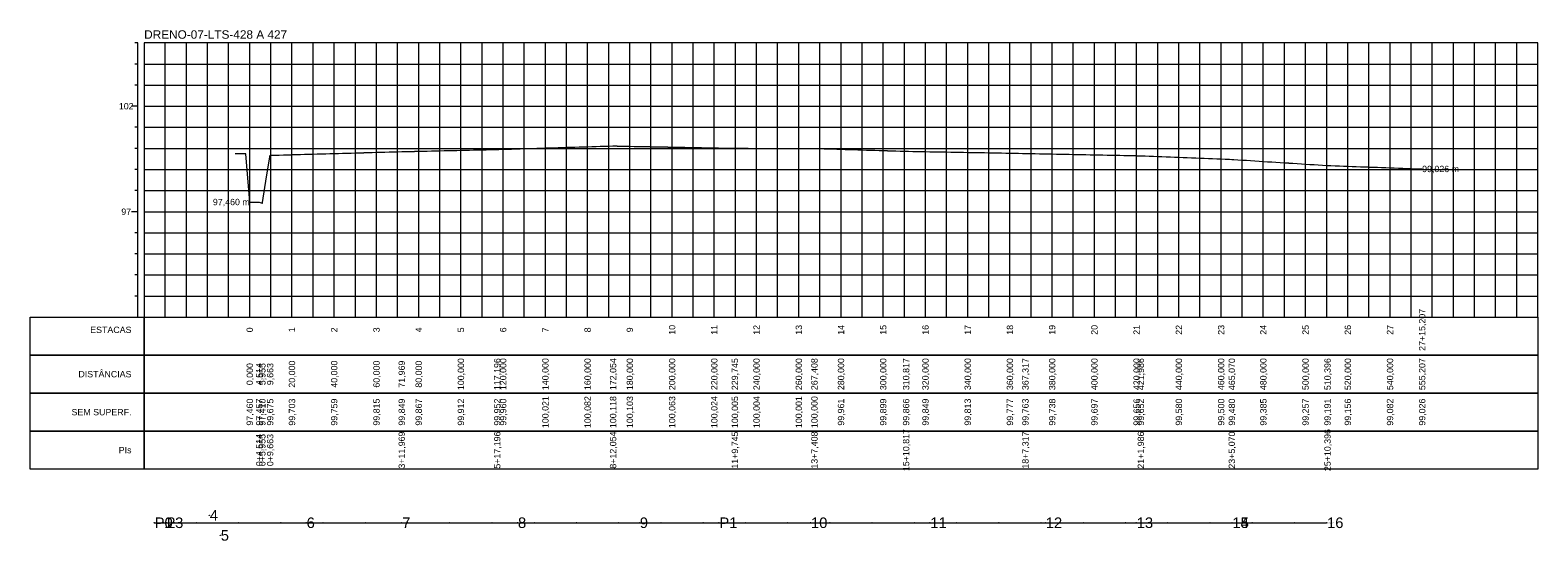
# Model space of a CAD drawing. Header units: inches. Extents: x 4674 to 5388, y 9991 to 10234.
import ezdxf
from ezdxf.enums import TextEntityAlignment as Align

# ---------------------------------------------------------------- set-up
doc = ezdxf.new("R2010")
doc.units = ezdxf.units.IN
doc.header["$MEASUREMENT"] = 0
doc.header["$PDMODE"] = 33
doc.header["$PDSIZE"] = 0.2
doc.layers.get('0').update_dxf_attribs({"lineweight": 0})
doc.layers.add('EIXO', color=3, linetype='Continuous', lineweight=0)
doc.styles.add('$PF_GREIDE', font='arial.ttf')
doc.styles.add('$VIAS_TEXTOS_PERFIL0', font='arial.ttf')
doc.styles.get("Standard").update_dxf_attribs({"font": 'arial.ttf'})

# ---------------------------------------------------------------- blocks, each defined once
blk = doc.blocks.new('$VIAS_PERFLONG_PERFIL0')
at = {"color": 30}
for p, q in [((-3, 130), (-4.5, 130)), ((10, 0), (10, 130)), ((20, 0), (20, 130)), ((30, 0), (30, 130)), ((40, 0), (40, 130)), ((60, 0), (60, 130)), ((70, 0), (70, 130)), ((80, 0), (80, 130)), ((90, 0), (90, 130)), ((110, 0), (110, 130)), ((120, 0), (120, 130)), ((130, 0), (130, 130)), ((140, 0), (140, 130)), ((160, 0), (160, 130)), ((170, 0), (170, 130)), ((180, 0), (180, 130)), ((190, 0), (190, 130)), ((210, 0), (210, 130)), ((220, 0), (220, 130)), ((230, 0), (230, 130)), ((240, 0), (240, 130)), ((260, 0), (260, 130)), ((270, 0), (270, 130)), ((280, 0), (280, 130)), ((290, 0), (290, 130)), ((310, 0), (310, 130)), ((320, 0), (320, 130)), ((330, 0), (330, 130)), ((340, 0), (340, 130)), ((360, 0), (360, 130)), ((370, 0), (370, 130)), ((380, 0), (380, 130)), ((390, 0), (390, 130)), ((410, 0), (410, 130)), ((420, 0), (420, 130)), ((430, 0), (430, 130)), ((440, 0), (440, 130)), ((460, 0), (460, 130)), ((470, 0), (470, 130)), ((480, 0), (480, 130)), ((490, 0), (490, 130)), ((510, 0), (510, 130)), ((520, 0), (520, 130)), ((530, 0), (530, 130)), ((540, 0), (540, 130)), ((560, 0), (560, 130)), ((570, 0), (570, 130)), ((580, 0), (580, 130)), ((590, 0), (590, 130)), ((610, 0), (610, 130)), ((620, 0), (620, 130)), ((630, 0), (630, 130)), ((640, 0), (640, 130)), ((-3, 120), (-4.5, 120)), ((0, 120), (660, 120)), ((-3, 110), (-4.5, 110)), ((0, 110), (660, 110)), ((-3, 90), (-4.5, 90)), ((0, 90), (660, 90)), ((-3, 80), (-4.5, 80)), ((0, 80), (660, 80)), ((-3, 70), (-4.5, 70)), ((0, 70), (660, 70)), ((-3, 60), (-4.5, 60)), ((0, 60), (660, 60)), ((-3, 40), (-4.5, 40)), ((0, 40), (660, 40)), ((-3, 30), (-4.5, 30)), ((0, 30), (660, 30)), ((-3, 20), (-4.5, 20)), ((0, 20), (660, 20)), ((-3, 10), (-4.5, 10)), ((0, 10), (660, 10))]:
    blk.add_line(p, q, dxfattribs=at)
at = {"color": 36}
for p, q in [((-3, 0), (-3, 130)), ((50, 0), (50, 130)), ((100, 0), (100, 130)), ((150, 0), (150, 130)), ((200, 0), (200, 130)), ((250, 0), (250, 130)), ((300, 0), (300, 130)), ((350, 0), (350, 130)), ((400, 0), (400, 130)), ((450, 0), (450, 130)), ((500, 0), (500, 130)), ((550, 0), (550, 130)), ((600, 0), (600, 130)), ((650, 0), (650, 130)), ((-3, 100), (-6, 100)), ((0, 100), (660, 100)), ((-3, 50), (-6, 50)), ((0, 50), (660, 50))]:
    blk.add_line(p, q, dxfattribs=at)
at = {"color": 36, "linetype": 'Continuous'}
for points in [[(0, 0), (660, 0), (660, 130), (0, 130)], [(-54, 0), (0, 0), (0, -18), (-54, -18)], [(0, 0), (660, 0), (660, -18), (0, -18)], [(-54, -18), (0, -18), (0, -36), (-54, -36)], [(0, -18), (660, -18), (660, -36), (0, -36)], [(-54, -36), (0, -36), (0, -54), (-54, -54)], [(0, -36), (660, -36), (660, -54), (0, -54)], [(-54, -54), (0, -54), (0, -72), (-54, -72)], [(0, -54), (660, -54), (660, -72), (0, -72)]]:
    blk.add_lwpolyline(points, close=True, dxfattribs=at)
at = {"color": 5, "linetype": 'Continuous'}
blk.add_lwpolyline([(50, 54.6), (52, 54.58), (54, 54.57), (54.51, 54.57), (55.95, 54.1), (56, 54.38), (58, 66.59), (59.66, 76.75), (60, 76.76), (62, 76.81), (64, 76.87), (66, 76.92), (68, 76.98), (70, 77.03), (72, 77.09), (74, 77.15), (76, 77.2), (78, 77.26), (80, 77.31), (82, 77.37), (84, 77.43), (86, 77.48), (88, 77.54), (90, 77.59), (92, 77.65), (94, 77.7), (96, 77.76), (98, 77.82), (100, 77.87), (102, 77.93), (104, 77.98), (106, 78.04), (108, 78.1), (110, 78.15), (112, 78.21), (114, 78.26), (116, 78.32), (118, 78.38), (120, 78.43), (121.97, 78.49), (122, 78.49), (124, 78.53), (126, 78.58), (128, 78.62), (130, 78.67), (132, 78.71), (134, 78.76), (136, 78.81), (138, 78.85), (140, 78.9), (142, 78.94), (144, 78.99), (146, 79.03), (148, 79.08), (150, 79.12), (152, 79.17), (154, 79.22), (156, 79.26), (158, 79.31), (160, 79.35), (162, 79.4), (164, 79.44), (166, 79.49), (167.2, 79.52), (168, 79.54), (170, 79.6), (172, 79.66), (174, 79.72), (176, 79.78), (178, 79.84), (180, 79.91), (182, 79.97), (184, 80.03), (186, 80.09), (188, 80.15), (190, 80.21), (192, 80.27), (194, 80.33), (196, 80.39), (198, 80.45), (200, 80.51), (202, 80.57), (204, 80.63), (206, 80.7), (208, 80.76), (210, 80.82), (212, 80.88), (214, 80.94), (216, 81), (218, 81.06), (220, 81.12), (222, 81.18), (222.05, 81.18), (224, 81.14), (226, 81.11), (228, 81.07), (230, 81.03), (232, 80.99), (234, 80.95), (236, 80.91), (238, 80.87), (240, 80.83), (242, 80.79), (244, 80.75), (246, 80.71), (248, 80.67), (250, 80.63), (252, 80.6), (254, 80.56), (256, 80.52), (258, 80.48), (260, 80.44), (262, 80.4), (264, 80.36), (266, 80.32), (268, 80.28), (270, 80.24), (272, 80.2), (274, 80.16), (276, 80.12), (278, 80.08), (279.75, 80.05), (280, 80.05), (282, 80.05), (284, 80.04), (286, 80.04), (288, 80.04), (290, 80.04), (292, 80.03), (294, 80.03), (296, 80.03), (298, 80.03), (300, 80.02), (302, 80.02), (304, 80.02), (306, 80.02), (308, 80.01), (310, 80.01), (312, 80.01), (314, 80), (316, 80), (317.41, 80), (318, 79.98), (320, 79.92), (322, 79.86), (324, 79.8), (326, 79.74), (328, 79.67), (330, 79.61), (332, 79.55), (334, 79.49), (336, 79.43), (338, 79.36), (340, 79.3), (342, 79.24), (344, 79.18), (346, 79.12), (348, 79.06), (350, 78.99), (352, 78.93), (354, 78.87), (356, 78.81), (358, 78.75), (360, 78.69), (360.82, 78.66), (362, 78.64), (364, 78.6), (366, 78.57), (368, 78.53), (370, 78.49), (372, 78.46), (374, 78.42), (376, 78.39), (378, 78.35), (380, 78.31), (382, 78.28), (384, 78.24), (386, 78.2), (388, 78.17), (390, 78.13), (392, 78.09), (394, 78.06), (396, 78.02), (398, 77.99), (400, 77.95), (402, 77.91), (404, 77.88), (406, 77.84), (408, 77.8), (410, 77.77), (412, 77.73), (414, 77.69), (416, 77.66), (417.32, 77.63), (418, 77.62), (420, 77.58), (422, 77.54), (424, 77.5), (426, 77.46), (428, 77.42), (430, 77.38), (432, 77.34), (434, 77.3), (436, 77.26), (438, 77.21), (440, 77.17), (442, 77.13), (444, 77.09), (446, 77.05), (448, 77.01), (450, 76.97), (452, 76.93), (454, 76.89), (456, 76.85), (458, 76.81), (460, 76.77), (462, 76.73), (464, 76.69), (466, 76.65), (468, 76.61), (470, 76.56), (471.99, 76.52), (472, 76.52), (474, 76.44), (476, 76.36), (478, 76.28), (480, 76.2), (482, 76.12), (484, 76.04), (486, 75.96), (488, 75.88), (490, 75.8), (492, 75.72), (494, 75.64), (496, 75.56), (498, 75.48), (500, 75.4), (502, 75.32), (504, 75.24), (506, 75.16), (508, 75.08), (510, 75), (512, 74.92), (514, 74.84), (515.07, 74.8), (516, 74.74), (518, 74.61), (520, 74.48), (522, 74.36), (524, 74.23), (526, 74.1), (528, 73.97), (530, 73.85), (532, 73.72), (534, 73.59), (536, 73.46), (538, 73.34), (540, 73.21), (542, 73.08), (544, 72.95), (546, 72.83), (548, 72.7), (550, 72.57), (552, 72.44), (554, 72.32), (556, 72.19), (558, 72.06), (560, 71.94), (560.4, 71.91), (562, 71.85), (564, 71.78), (566, 71.7), (568, 71.63), (570, 71.56), (572, 71.48), (574, 71.41), (576, 71.34), (578, 71.26), (580, 71.19), (582, 71.12), (584, 71.04), (586, 70.97), (588, 70.9), (590, 70.82), (592, 70.75), (594, 70.68), (596, 70.6), (598, 70.53), (600, 70.46), (602, 70.38), (604, 70.31), (605.21, 70.26)], dxfattribs=at)
at = {"color": 7, "linetype": 'Continuous', "style": '$VIAS_TEXTOS_PERFIL0'}
blk.add_text('DRENO-07-LTS-428 A 427', height=4, dxfattribs=at).set_placement((0, 132))
at = {"color": 36, "linetype": 'Continuous', "style": '$PF_GREIDE'}
for s, p in [('102', (-8.5, 100)), ('97', (-8.5, 50))]:
    blk.add_text(s, height=3, dxfattribs=at).set_placement(p, align=Align.MIDDLE_CENTER)
at = {"color": 7, "linetype": 'Continuous', "style": '$PF_GREIDE'}
blk.add_text('99,026 m', height=3, dxfattribs=at).set_placement((605.21, 70.26), align=Align.MIDDLE_LEFT)
for s, p in [('97,460 m', (50, 54.6)), ('ESTACAS', (-6, -6)), ('DISTÂNCIAS', (-6, -27)), ('SEM SUPERF.', (-6, -45)), ('PIs', (-6, -63))]:
    blk.add_text(s, height=3, dxfattribs=at).set_placement(p, align=Align.MIDDLE_RIGHT)
for s, p in [('27+15,207', (605.21, -6)), ('0', (50, -6)), ('1', (70, -6)), ('2', (90, -6)), ('3', (110, -6)), ('4', (130, -6)), ('5', (150, -6)), ('6', (170, -6)), ('7', (190, -6)), ('8', (210, -6)), ('9', (230, -6)), ('10', (250, -6)), ('11', (270, -6)), ('12', (290, -6)), ('13', (310, -6)), ('14', (330, -6)), ('15', (350, -6)), ('16', (370, -6)), ('17', (390, -6)), ('18', (410, -6)), ('19', (430, -6)), ('20', (450, -6)), ('21', (470, -6)), ('22', (490, -6)), ('23', (510, -6)), ('24', (530, -6)), ('25', (550, -6)), ('26', (570, -6)), ('27', (590, -6)), ('20,000', (70, -27)), ('40,000', (90, -27)), ('60,000', (110, -27)), ('71,969', (121.97, -27)), ('80,000', (130, -27)), ('100,000', (150, -27)), ('117,196', (167.2, -27)), ('120,000', (170, -27)), ('140,000', (190, -27)), ('160,000', (210, -27)), ('172,054', (222.05, -27)), ('180,000', (230, -27)), ('200,000', (250, -27)), ('220,000', (270, -27)), ('229,745', (279.75, -27)), ('240,000', (290, -27)), ('260,000', (310, -27)), ('267,408', (317.41, -27)), ('280,000', (330, -27)), ('300,000', (350, -27)), ('310,817', (360.82, -27)), ('320,000', (370, -27)), ('340,000', (390, -27)), ('360,000', (410, -27)), ('367,317', (417.32, -27)), ('380,000', (430, -27)), ('400,000', (450, -27)), ('420,000', (470, -27)), ('421,986', (471.99, -27)), ('440,000', (490, -27)), ('460,000', (510, -27)), ('465,070', (515.07, -27)), ('480,000', (530, -27)), ('500,000', (550, -27)), ('510,396', (560.4, -27)), ('520,000', (570, -27)), ('540,000', (590, -27)), ('555,207', (605.21, -27)), ('0,000', (50, -27)), ('4,514', (54.51, -27)), ('5,955', (55.95, -27)), ('9,663', (59.66, -27)), ('97,460', (50, -45)), ('97,457', (54.51, -45)), ('97,410', (55.95, -45)), ('99,675', (59.66, -45)), ('99,703', (70, -45)), ('99,759', (90, -45)), ('99,815', (110, -45)), ('99,849', (121.97, -45)), ('99,867', (130, -45)), ('99,912', (150, -45)), ('99,952', (167.2, -45)), ('99,960', (170, -45)), ('100,021', (190, -45)), ('100,082', (210, -45)), ('100,118', (222.05, -45)), ('100,103', (230, -45)), ('100,063', (250, -45)), ('100,024', (270, -45)), ('100,005', (279.75, -45)), ('100,004', (290, -45)), ('100,001', (310, -45)), ('100,000', (317.41, -45)), ('99,961', (330, -45)), ('99,899', (350, -45)), ('99,866', (360.82, -45)), ('99,849', (370, -45)), ('99,813', (390, -45)), ('99,777', (410, -45)), ('99,763', (417.32, -45)), ('99,738', (430, -45)), ('99,697', (450, -45)), ('99,656', (470, -45)), ('99,652', (471.99, -45)), ('99,580', (490, -45)), ('99,500', (510, -45)), ('99,480', (515.07, -45)), ('99,385', (530, -45)), ('99,257', (550, -45)), ('99,191', (560.4, -45)), ('99,156', (570, -45)), ('99,082', (590, -45)), ('99,026', (605.21, -45)), ('0+4,514', (54.51, -63)), ('0+5,955', (55.95, -63)), ('0+9,663', (59.66, -63)), ('3+11,969', (121.97, -63)), ('5+17,196', (167.2, -63)), ('8+12,054', (222.05, -63)), ('11+9,745', (279.75, -63)), ('13+7,408', (317.41, -63)), ('15+10,817', (360.82, -63)), ('18+7,317', (417.32, -63)), ('21+1,986', (471.99, -63)), ('23+5,070', (515.07, -63)), ('25+10,396', (560.4, -63))]:
    blk.add_text(s, height=3, rotation=90, dxfattribs=at).set_placement(p, align=Align.MIDDLE_CENTER)

msp = doc.modelspace()

# ---------------------------------------------------------------- linework, layer by layer
at = {"color": 30}
for p, q in [((4724.86, 10227.44), (4723.36, 10227.44)), ((4724.86, 10227.44), (4723.36, 10227.44)), ((4737.86, 10097.44), (4737.86, 10227.44)), ((4737.86, 10097.44), (4737.86, 10227.44)), ((4747.86, 10097.44), (4747.86, 10227.44)), ((4747.86, 10097.44), (4747.86, 10227.44)), ((4757.86, 10097.44), (4757.86, 10227.44)), ((4757.86, 10097.44), (4757.86, 10227.44)), ((4767.86, 10097.44), (4767.86, 10227.44)), ((4767.86, 10097.44), (4767.86, 10227.44)), ((4787.86, 10097.44), (4787.86, 10227.44)), ((4787.86, 10097.44), (4787.86, 10227.44)), ((4797.86, 10097.44), (4797.86, 10227.44)), ((4797.86, 10097.44), (4797.86, 10227.44)), ((4807.86, 10097.44), (4807.86, 10227.44)), ((4807.86, 10097.44), (4807.86, 10227.44)), ((4817.86, 10097.44), (4817.86, 10227.44)), ((4817.86, 10097.44), (4817.86, 10227.44)), ((4837.86, 10097.44), (4837.86, 10227.44)), ((4837.86, 10097.44), (4837.86, 10227.44)), ((4847.86, 10097.44), (4847.86, 10227.44)), ((4847.86, 10097.44), (4847.86, 10227.44)), ((4857.86, 10097.44), (4857.86, 10227.44)), ((4857.86, 10097.44), (4857.86, 10227.44)), ((4867.86, 10097.44), (4867.86, 10227.44)), ((4867.86, 10097.44), (4867.86, 10227.44)), ((4887.86, 10097.44), (4887.86, 10227.44)), ((4887.86, 10097.44), (4887.86, 10227.44)), ((4897.86, 10097.44), (4897.86, 10227.44)), ((4897.86, 10097.44), (4897.86, 10227.44)), ((4907.86, 10097.44), (4907.86, 10227.44)), ((4907.86, 10097.44), (4907.86, 10227.44)), ((4917.86, 10097.44), (4917.86, 10227.44)), ((4917.86, 10097.44), (4917.86, 10227.44)), ((4937.86, 10097.44), (4937.86, 10227.44)), ((4937.86, 10097.44), (4937.86, 10227.44)), ((4947.86, 10097.44), (4947.86, 10227.44)), ((4947.86, 10097.44), (4947.86, 10227.44)), ((4957.86, 10097.44), (4957.86, 10227.44)), ((4957.86, 10097.44), (4957.86, 10227.44)), ((4967.86, 10097.44), (4967.86, 10227.44)), ((4967.86, 10097.44), (4967.86, 10227.44)), ((4987.86, 10097.44), (4987.86, 10227.44)), ((4987.86, 10097.44), (4987.86, 10227.44)), ((4997.86, 10097.44), (4997.86, 10227.44)), ((4997.86, 10097.44), (4997.86, 10227.44)), ((5007.86, 10097.44), (5007.86, 10227.44)), ((5007.86, 10097.44), (5007.86, 10227.44)), ((5017.86, 10097.44), (5017.86, 10227.44)), ((5017.86, 10097.44), (5017.86, 10227.44)), ((5037.86, 10097.44), (5037.86, 10227.44)), ((5037.86, 10097.44), (5037.86, 10227.44)), ((5047.86, 10097.44), (5047.86, 10227.44)), ((5047.86, 10097.44), (5047.86, 10227.44)), ((5057.86, 10097.44), (5057.86, 10227.44)), ((5057.86, 10097.44), (5057.86, 10227.44)), ((5067.86, 10097.44), (5067.86, 10227.44)), ((5067.86, 10097.44), (5067.86, 10227.44)), ((5087.86, 10097.44), (5087.86, 10227.44)), ((5087.86, 10097.44), (5087.86, 10227.44)), ((5097.86, 10097.44), (5097.86, 10227.44)), ((5097.86, 10097.44), (5097.86, 10227.44)), ((5107.86, 10097.44), (5107.86, 10227.44)), ((5107.86, 10097.44), (5107.86, 10227.44)), ((5117.86, 10097.44), (5117.86, 10227.44)), ((5117.86, 10097.44), (5117.86, 10227.44)), ((5137.86, 10097.44), (5137.86, 10227.44)), ((5137.86, 10097.44), (5137.86, 10227.44)), ((5147.86, 10097.44), (5147.86, 10227.44)), ((5147.86, 10097.44), (5147.86, 10227.44)), ((5157.86, 10097.44), (5157.86, 10227.44)), ((5157.86, 10097.44), (5157.86, 10227.44)), ((5167.86, 10097.44), (5167.86, 10227.44)), ((5167.86, 10097.44), (5167.86, 10227.44)), ((5187.86, 10097.44), (5187.86, 10227.44)), ((5187.86, 10097.44), (5187.86, 10227.44)), ((5197.86, 10097.44), (5197.86, 10227.44)), ((5197.86, 10097.44), (5197.86, 10227.44)), ((5207.86, 10097.44), (5207.86, 10227.44)), ((5207.86, 10097.44), (5207.86, 10227.44)), ((5217.86, 10097.44), (5217.86, 10227.44)), ((5217.86, 10097.44), (5217.86, 10227.44)), ((5237.86, 10097.44), (5237.86, 10227.44)), ((5237.86, 10097.44), (5237.86, 10227.44)), ((5247.86, 10097.44), (5247.86, 10227.44)), ((5247.86, 10097.44), (5247.86, 10227.44)), ((5257.86, 10097.44), (5257.86, 10227.44)), ((5257.86, 10097.44), (5257.86, 10227.44)), ((5267.86, 10097.44), (5267.86, 10227.44)), ((5267.86, 10097.44), (5267.86, 10227.44)), ((5287.86, 10097.44), (5287.86, 10227.44)), ((5287.86, 10097.44), (5287.86, 10227.44)), ((5297.86, 10097.44), (5297.86, 10227.44)), ((5297.86, 10097.44), (5297.86, 10227.44)), ((5307.86, 10097.44), (5307.86, 10227.44)), ((5307.86, 10097.44), (5307.86, 10227.44)), ((5317.86, 10097.44), (5317.86, 10227.44)), ((5317.86, 10097.44), (5317.86, 10227.44)), ((5337.86, 10097.44), (5337.86, 10227.44)), ((5337.86, 10097.44), (5337.86, 10227.44)), ((5347.86, 10097.44), (5347.86, 10227.44)), ((5347.86, 10097.44), (5347.86, 10227.44)), ((5357.86, 10097.44), (5357.86, 10227.44)), ((5357.86, 10097.44), (5357.86, 10227.44)), ((5367.86, 10097.44), (5367.86, 10227.44)), ((5367.86, 10097.44), (5367.86, 10227.44)), ((4724.86, 10217.44), (4723.36, 10217.44)), ((4724.86, 10217.44), (4723.36, 10217.44)), ((4727.86, 10217.44), (5387.86, 10217.44)), ((4727.86, 10217.44), (5387.86, 10217.44)), ((4724.86, 10207.44), (4723.36, 10207.44)), ((4724.86, 10207.44), (4723.36, 10207.44)), ((4727.86, 10207.44), (5387.86, 10207.44)), ((4727.86, 10207.44), (5387.86, 10207.44)), ((4724.86, 10187.44), (4723.36, 10187.44)), ((4724.86, 10187.44), (4723.36, 10187.44)), ((4727.86, 10187.44), (5387.86, 10187.44)), ((4727.86, 10187.44), (5387.86, 10187.44)), ((4724.86, 10177.44), (4723.36, 10177.44)), ((4724.86, 10177.44), (4723.36, 10177.44)), ((4727.86, 10177.44), (5387.86, 10177.44)), ((4727.86, 10177.44), (5387.86, 10177.44)), ((4724.86, 10167.44), (4723.36, 10167.44)), ((4724.86, 10167.44), (4723.36, 10167.44)), ((4727.86, 10167.44), (5387.86, 10167.44)), ((4727.86, 10167.44), (5387.86, 10167.44)), ((4724.86, 10157.44), (4723.36, 10157.44)), ((4724.86, 10157.44), (4723.36, 10157.44)), ((4727.86, 10157.44), (5387.86, 10157.44)), ((4727.86, 10157.44), (5387.86, 10157.44)), ((4724.86, 10137.44), (4723.36, 10137.44)), ((4724.86, 10137.44), (4723.36, 10137.44)), ((4727.86, 10137.44), (5387.86, 10137.44)), ((4727.86, 10137.44), (5387.86, 10137.44)), ((4724.86, 10127.44), (4723.36, 10127.44)), ((4724.86, 10127.44), (4723.36, 10127.44)), ((4727.86, 10127.44), (5387.86, 10127.44)), ((4727.86, 10127.44), (5387.86, 10127.44)), ((4724.86, 10117.44), (4723.36, 10117.44)), ((4724.86, 10117.44), (4723.36, 10117.44)), ((4727.86, 10117.44), (5387.86, 10117.44)), ((4727.86, 10117.44), (5387.86, 10117.44)), ((4724.86, 10107.44), (4723.36, 10107.44)), ((4724.86, 10107.44), (4723.36, 10107.44)), ((4727.86, 10107.44), (5387.86, 10107.44)), ((4727.86, 10107.44), (5387.86, 10107.44))]:
    msp.add_line(p, q, dxfattribs=at)
at = {"color": 36}
for p, q in [((4724.86, 10097.44), (4724.86, 10227.44)), ((4724.86, 10097.44), (4724.86, 10227.44)), ((4777.86, 10097.44), (4777.86, 10227.44)), ((4777.86, 10097.44), (4777.86, 10227.44)), ((4827.86, 10097.44), (4827.86, 10227.44)), ((4827.86, 10097.44), (4827.86, 10227.44)), ((4877.86, 10097.44), (4877.86, 10227.44)), ((4877.86, 10097.44), (4877.86, 10227.44)), ((4927.86, 10097.44), (4927.86, 10227.44)), ((4927.86, 10097.44), (4927.86, 10227.44)), ((4977.86, 10097.44), (4977.86, 10227.44)), ((4977.86, 10097.44), (4977.86, 10227.44)), ((5027.86, 10097.44), (5027.86, 10227.44)), ((5027.86, 10097.44), (5027.86, 10227.44)), ((5077.86, 10097.44), (5077.86, 10227.44)), ((5077.86, 10097.44), (5077.86, 10227.44)), ((5127.86, 10097.44), (5127.86, 10227.44)), ((5127.86, 10097.44), (5127.86, 10227.44)), ((5177.86, 10097.44), (5177.86, 10227.44)), ((5177.86, 10097.44), (5177.86, 10227.44)), ((5227.86, 10097.44), (5227.86, 10227.44)), ((5227.86, 10097.44), (5227.86, 10227.44)), ((5277.86, 10097.44), (5277.86, 10227.44)), ((5277.86, 10097.44), (5277.86, 10227.44)), ((5327.86, 10097.44), (5327.86, 10227.44)), ((5327.86, 10097.44), (5327.86, 10227.44)), ((5377.86, 10097.44), (5377.86, 10227.44)), ((5377.86, 10097.44), (5377.86, 10227.44)), ((4724.86, 10197.44), (4721.86, 10197.44)), ((4724.86, 10197.44), (4721.86, 10197.44)), ((4727.86, 10197.44), (5387.86, 10197.44)), ((4727.86, 10197.44), (5387.86, 10197.44)), ((4724.86, 10147.44), (4721.86, 10147.44)), ((4724.86, 10147.44), (4721.86, 10147.44)), ((4727.86, 10147.44), (5387.86, 10147.44)), ((4727.86, 10147.44), (5387.86, 10147.44))]:
    msp.add_line(p, q, dxfattribs=at)
at = {"color": 36, "linetype": 'Continuous'}
for points in [[(4727.86, 10097.44), (5387.86, 10097.44), (5387.86, 10227.44), (4727.86, 10227.44)], [(4727.86, 10097.44), (5387.86, 10097.44), (5387.86, 10227.44), (4727.86, 10227.44)], [(4673.86, 10097.44), (4727.86, 10097.44), (4727.86, 10079.44), (4673.86, 10079.44)], [(4673.86, 10097.44), (4727.86, 10097.44), (4727.86, 10079.44), (4673.86, 10079.44)], [(4727.86, 10097.44), (5387.86, 10097.44), (5387.86, 10079.44), (4727.86, 10079.44)], [(4727.86, 10097.44), (5387.86, 10097.44), (5387.86, 10079.44), (4727.86, 10079.44)], [(4673.86, 10079.44), (4727.86, 10079.44), (4727.86, 10061.44), (4673.86, 10061.44)], [(4673.86, 10079.44), (4727.86, 10079.44), (4727.86, 10061.44), (4673.86, 10061.44)], [(4727.86, 10079.44), (5387.86, 10079.44), (5387.86, 10061.44), (4727.86, 10061.44)], [(4727.86, 10079.44), (5387.86, 10079.44), (5387.86, 10061.44), (4727.86, 10061.44)], [(4673.86, 10061.44), (4727.86, 10061.44), (4727.86, 10043.44), (4673.86, 10043.44)], [(4673.86, 10061.44), (4727.86, 10061.44), (4727.86, 10043.44), (4673.86, 10043.44)], [(4727.86, 10061.44), (5387.86, 10061.44), (5387.86, 10043.44), (4727.86, 10043.44)], [(4727.86, 10061.44), (5387.86, 10061.44), (5387.86, 10043.44), (4727.86, 10043.44)], [(4673.86, 10043.44), (4727.86, 10043.44), (4727.86, 10025.44), (4673.86, 10025.44)], [(4673.86, 10043.44), (4727.86, 10043.44), (4727.86, 10025.44), (4673.86, 10025.44)], [(4727.86, 10043.44), (5387.86, 10043.44), (5387.86, 10025.44), (4727.86, 10025.44)], [(4727.86, 10043.44), (5387.86, 10043.44), (5387.86, 10025.44), (4727.86, 10025.44)]]:
    msp.add_lwpolyline(points, close=True, dxfattribs=at)
at = {"color": 5, "linetype": 'Continuous'}
msp.add_lwpolyline([(4777.86, 10152.04), (4779.86, 10152.03), (4781.86, 10152.01), (4782.38, 10152.01), (4783.82, 10151.54), (4783.86, 10151.82), (4785.86, 10164.03), (4787.53, 10174.19), (4787.86, 10174.2), (4789.86, 10174.26), (4791.86, 10174.31), (4793.86, 10174.37), (4795.86, 10174.42), (4797.86, 10174.48), (4799.86, 10174.54), (4801.86, 10174.59), (4803.86, 10174.65), (4805.86, 10174.7), (4807.86, 10174.76), (4809.86, 10174.81), (4811.86, 10174.87), (4813.86, 10174.93), (4815.86, 10174.98), (4817.86, 10175.04), (4819.86, 10175.09), (4821.86, 10175.15), (4823.86, 10175.21), (4825.86, 10175.26), (4827.86, 10175.32), (4829.86, 10175.37), (4831.86, 10175.43), (4833.86, 10175.49), (4835.86, 10175.54), (4837.86, 10175.6), (4839.86, 10175.65), (4841.86, 10175.71), (4843.86, 10175.76), (4845.86, 10175.82), (4847.86, 10175.88), (4849.83, 10175.93), (4849.86, 10175.93), (4851.86, 10175.98), (4853.86, 10176.02), (4855.86, 10176.07), (4857.86, 10176.11), (4859.86, 10176.16), (4861.86, 10176.21), (4863.86, 10176.25), (4865.86, 10176.3), (4867.86, 10176.34), (4869.86, 10176.39), (4871.86, 10176.43), (4873.86, 10176.48), (4875.86, 10176.52), (4877.86, 10176.57), (4879.86, 10176.62), (4881.86, 10176.66), (4883.86, 10176.71), (4885.86, 10176.75), (4887.86, 10176.8), (4889.86, 10176.84), (4891.86, 10176.89), (4893.86, 10176.93), (4895.06, 10176.96), (4895.86, 10176.99), (4897.86, 10177.05), (4899.86, 10177.11), (4901.86, 10177.17), (4903.86, 10177.23), (4905.86, 10177.29), (4907.86, 10177.35), (4909.86, 10177.41), (4911.86, 10177.47), (4913.86, 10177.53), (4915.86, 10177.59), (4917.86, 10177.65), (4919.86, 10177.71), (4921.86, 10177.78), (4923.86, 10177.84), (4925.86, 10177.9), (4927.86, 10177.96), (4929.86, 10178.02), (4931.86, 10178.08), (4933.86, 10178.14), (4935.86, 10178.2), (4937.86, 10178.26), (4939.86, 10178.32), (4941.86, 10178.38), (4943.86, 10178.44), (4945.86, 10178.5), (4947.86, 10178.57), (4949.86, 10178.63), (4949.92, 10178.63), (4951.86, 10178.59), (4953.86, 10178.55), (4955.86, 10178.51), (4957.86, 10178.47), (4959.86, 10178.43), (4961.86, 10178.39), (4963.86, 10178.35), (4965.86, 10178.31), (4967.86, 10178.28), (4969.86, 10178.24), (4971.86, 10178.2), (4973.86, 10178.16), (4975.86, 10178.12), (4977.86, 10178.08), (4979.86, 10178.04), (4981.86, 10178), (4983.86, 10177.96), (4985.86, 10177.92), (4987.86, 10177.88), (4989.86, 10177.84), (4991.86, 10177.8), (4993.86, 10177.77), (4995.86, 10177.73), (4997.86, 10177.69), (4999.86, 10177.65), (5001.86, 10177.61), (5003.86, 10177.57), (5005.86, 10177.53), (5007.61, 10177.5), (5007.86, 10177.49), (5009.86, 10177.49), (5011.86, 10177.49), (5013.86, 10177.49), (5015.86, 10177.48), (5017.86, 10177.48), (5019.86, 10177.48), (5021.86, 10177.48), (5023.86, 10177.47), (5025.86, 10177.47), (5027.86, 10177.47), (5029.86, 10177.47), (5031.86, 10177.46), (5033.86, 10177.46), (5035.86, 10177.46), (5037.86, 10177.45), (5039.86, 10177.45), (5041.86, 10177.45), (5043.86, 10177.45), (5045.27, 10177.44), (5045.86, 10177.43), (5047.86, 10177.36), (5049.86, 10177.3), (5051.86, 10177.24), (5053.86, 10177.18), (5055.86, 10177.12), (5057.86, 10177.06), (5059.86, 10176.99), (5061.86, 10176.93), (5063.86, 10176.87), (5065.86, 10176.81), (5067.86, 10176.75), (5069.86, 10176.69), (5071.86, 10176.62), (5073.86, 10176.56), (5075.86, 10176.5), (5077.86, 10176.44), (5079.86, 10176.38), (5081.86, 10176.32), (5083.86, 10176.25), (5085.86, 10176.19), (5087.86, 10176.13), (5088.68, 10176.11), (5089.86, 10176.08), (5091.86, 10176.05), (5093.86, 10176.01), (5095.86, 10175.98), (5097.86, 10175.94), (5099.86, 10175.9), (5101.86, 10175.87), (5103.86, 10175.83), (5105.86, 10175.79), (5107.86, 10175.76), (5109.86, 10175.72), (5111.86, 10175.68), (5113.86, 10175.65), (5115.86, 10175.61), (5117.86, 10175.58), (5119.86, 10175.54), (5121.86, 10175.5), (5123.86, 10175.47), (5125.86, 10175.43), (5127.86, 10175.39), (5129.86, 10175.36), (5131.86, 10175.32), (5133.86, 10175.28), (5135.86, 10175.25), (5137.86, 10175.21), (5139.86, 10175.18), (5141.86, 10175.14), (5143.86, 10175.1), (5145.18, 10175.08), (5145.86, 10175.07), (5147.86, 10175.02), (5149.86, 10174.98), (5151.86, 10174.94), (5153.86, 10174.9), (5155.86, 10174.86), (5157.86, 10174.82), (5159.86, 10174.78), (5161.86, 10174.74), (5163.86, 10174.7), (5165.86, 10174.66), (5167.86, 10174.62), (5169.86, 10174.58), (5171.86, 10174.54), (5173.86, 10174.5), (5175.86, 10174.46), (5177.86, 10174.42), (5179.86, 10174.38), (5181.86, 10174.33), (5183.86, 10174.29), (5185.86, 10174.25), (5187.86, 10174.21), (5189.86, 10174.17), (5191.86, 10174.13), (5193.86, 10174.09), (5195.86, 10174.05), (5197.86, 10174.01), (5199.85, 10173.97), (5199.86, 10173.97), (5201.86, 10173.89), (5203.86, 10173.81), (5205.86, 10173.73), (5207.86, 10173.65), (5209.86, 10173.57), (5211.86, 10173.49), (5213.86, 10173.41), (5215.86, 10173.33), (5217.86, 10173.25), (5219.86, 10173.17), (5221.86, 10173.09), (5223.86, 10173.01), (5225.86, 10172.93), (5227.86, 10172.85), (5229.86, 10172.77), (5231.86, 10172.69), (5233.86, 10172.61), (5235.86, 10172.53), (5237.86, 10172.45), (5239.86, 10172.36), (5241.86, 10172.28), (5242.93, 10172.24), (5243.86, 10172.18), (5245.86, 10172.06), (5247.86, 10171.93), (5249.86, 10171.8), (5251.86, 10171.67), (5253.86, 10171.55), (5255.86, 10171.42), (5257.86, 10171.29), (5259.86, 10171.16), (5261.86, 10171.04), (5263.86, 10170.91), (5265.86, 10170.78), (5267.86, 10170.65), (5269.86, 10170.53), (5271.86, 10170.4), (5273.86, 10170.27), (5275.86, 10170.14), (5277.86, 10170.02), (5279.86, 10169.89), (5281.86, 10169.76), (5283.86, 10169.63), (5285.86, 10169.51), (5287.86, 10169.38), (5288.26, 10169.36), (5289.86, 10169.3), (5291.86, 10169.22), (5293.86, 10169.15), (5295.86, 10169.08), (5297.86, 10169), (5299.86, 10168.93), (5301.86, 10168.86), (5303.86, 10168.78), (5305.86, 10168.71), (5307.86, 10168.64), (5309.86, 10168.56), (5311.86, 10168.49), (5313.86, 10168.41), (5315.86, 10168.34), (5317.86, 10168.27), (5319.86, 10168.19), (5321.86, 10168.12), (5323.86, 10168.05), (5325.86, 10167.97), (5327.86, 10167.9), (5329.86, 10167.83), (5331.86, 10167.75), (5333.07, 10167.71)], dxfattribs=at)
msp.add_lwpolyline([(4777.86, 10152.04), (4779.86, 10152.03), (4781.86, 10152.01), (4782.38, 10152.01), (4783.82, 10151.54), (4783.86, 10151.82), (4785.86, 10164.03), (4787.53, 10174.19), (4787.86, 10174.2), (4789.86, 10174.26), (4791.86, 10174.31), (4793.86, 10174.37), (4795.86, 10174.42), (4797.86, 10174.48), (4799.86, 10174.54), (4801.86, 10174.59), (4803.86, 10174.65), (4805.86, 10174.7), (4807.86, 10174.76), (4809.86, 10174.81), (4811.86, 10174.87), (4813.86, 10174.93), (4815.86, 10174.98), (4817.86, 10175.04), (4819.86, 10175.09), (4821.86, 10175.15), (4823.86, 10175.21), (4825.86, 10175.26), (4827.86, 10175.32), (4829.86, 10175.37), (4831.86, 10175.43), (4833.86, 10175.49), (4835.86, 10175.54), (4837.86, 10175.6), (4839.86, 10175.65), (4841.86, 10175.71), (4843.86, 10175.76), (4845.86, 10175.82), (4847.86, 10175.88), (4849.83, 10175.93), (4849.86, 10175.93), (4851.86, 10175.98), (4853.86, 10176.02), (4855.86, 10176.07), (4857.86, 10176.11), (4859.86, 10176.16), (4861.86, 10176.21), (4863.86, 10176.25), (4865.86, 10176.3), (4867.86, 10176.34), (4869.86, 10176.39), (4871.86, 10176.43), (4873.86, 10176.48), (4875.86, 10176.52), (4877.86, 10176.57), (4879.86, 10176.62), (4881.86, 10176.66), (4883.86, 10176.71), (4885.86, 10176.75), (4887.86, 10176.8), (4889.86, 10176.84), (4891.86, 10176.89), (4893.86, 10176.93), (4895.06, 10176.96), (4895.86, 10176.99), (4897.86, 10177.05), (4899.86, 10177.11), (4901.86, 10177.17), (4903.86, 10177.23), (4905.86, 10177.29), (4907.86, 10177.35), (4909.86, 10177.41), (4911.86, 10177.47), (4913.86, 10177.53), (4915.86, 10177.59), (4917.86, 10177.65), (4919.86, 10177.71), (4921.86, 10177.78), (4923.86, 10177.84), (4925.86, 10177.9), (4927.86, 10177.96), (4929.86, 10178.02), (4931.86, 10178.08), (4933.86, 10178.14), (4935.86, 10178.2), (4937.86, 10178.26), (4939.86, 10178.32), (4941.86, 10178.38), (4943.86, 10178.44), (4945.86, 10178.5), (4947.86, 10178.57), (4949.86, 10178.63), (4949.92, 10178.63), (4951.86, 10178.59), (4953.86, 10178.55), (4955.86, 10178.51), (4957.86, 10178.47), (4959.86, 10178.43), (4961.86, 10178.39), (4963.86, 10178.35), (4965.86, 10178.31), (4967.86, 10178.28), (4969.86, 10178.24), (4971.86, 10178.2), (4973.86, 10178.16), (4975.86, 10178.12), (4977.86, 10178.08), (4979.86, 10178.04), (4981.86, 10178), (4983.86, 10177.96), (4985.86, 10177.92), (4987.86, 10177.88), (4989.86, 10177.84), (4991.86, 10177.8), (4993.86, 10177.77), (4995.86, 10177.73), (4997.86, 10177.69), (4999.86, 10177.65), (5001.86, 10177.61), (5003.86, 10177.57), (5005.86, 10177.53), (5007.61, 10177.5), (5007.86, 10177.49), (5009.86, 10177.49), (5011.86, 10177.49), (5013.86, 10177.49), (5015.86, 10177.48), (5017.86, 10177.48), (5019.86, 10177.48), (5021.86, 10177.48), (5023.86, 10177.47), (5025.86, 10177.47), (5027.86, 10177.47), (5029.86, 10177.47), (5031.86, 10177.46), (5033.86, 10177.46), (5035.86, 10177.46), (5037.86, 10177.45), (5039.86, 10177.45), (5041.86, 10177.45), (5043.86, 10177.45), (5045.27, 10177.44), (5045.86, 10177.43), (5047.86, 10177.36), (5049.86, 10177.3), (5051.86, 10177.24), (5053.86, 10177.18), (5055.86, 10177.12), (5057.86, 10177.06), (5059.86, 10176.99), (5061.86, 10176.93), (5063.86, 10176.87), (5065.86, 10176.81), (5067.86, 10176.75), (5069.86, 10176.69), (5071.86, 10176.62), (5073.86, 10176.56), (5075.86, 10176.5), (5077.86, 10176.44), (5079.86, 10176.38), (5081.86, 10176.32), (5083.86, 10176.25), (5085.86, 10176.19), (5087.86, 10176.13), (5088.68, 10176.11), (5089.86, 10176.08), (5091.86, 10176.05), (5093.86, 10176.01), (5095.86, 10175.98), (5097.86, 10175.94), (5099.86, 10175.9), (5101.86, 10175.87), (5103.86, 10175.83), (5105.86, 10175.79), (5107.86, 10175.76), (5109.86, 10175.72), (5111.86, 10175.68), (5113.86, 10175.65), (5115.86, 10175.61), (5117.86, 10175.58), (5119.86, 10175.54), (5121.86, 10175.5), (5123.86, 10175.47), (5125.86, 10175.43), (5127.86, 10175.39), (5129.86, 10175.36), (5131.86, 10175.32), (5133.86, 10175.28), (5135.86, 10175.25), (5137.86, 10175.21), (5139.86, 10175.18), (5141.86, 10175.14), (5143.86, 10175.1), (5145.18, 10175.08), (5145.86, 10175.07), (5147.86, 10175.02), (5149.86, 10174.98), (5151.86, 10174.94), (5153.86, 10174.9), (5155.86, 10174.86), (5157.86, 10174.82), (5159.86, 10174.78), (5161.86, 10174.74), (5163.86, 10174.7), (5165.86, 10174.66), (5167.86, 10174.62), (5169.86, 10174.58), (5171.86, 10174.54), (5173.86, 10174.5), (5175.86, 10174.46), (5177.86, 10174.42), (5179.86, 10174.38), (5181.86, 10174.33), (5183.86, 10174.29), (5185.86, 10174.25), (5187.86, 10174.21), (5189.86, 10174.17), (5191.86, 10174.13), (5193.86, 10174.09), (5195.86, 10174.05), (5197.86, 10174.01), (5199.85, 10173.97), (5199.86, 10173.97), (5201.86, 10173.89), (5203.86, 10173.81), (5205.86, 10173.73), (5207.86, 10173.65), (5209.86, 10173.57), (5211.86, 10173.49), (5213.86, 10173.41), (5215.86, 10173.33), (5217.86, 10173.25), (5219.86, 10173.17), (5221.86, 10173.09), (5223.86, 10173.01), (5225.86, 10172.93), (5227.86, 10172.85), (5229.86, 10172.77), (5231.86, 10172.69), (5233.86, 10172.61), (5235.86, 10172.53), (5237.86, 10172.45), (5239.86, 10172.36), (5241.86, 10172.28), (5242.93, 10172.24), (5243.86, 10172.18), (5245.86, 10172.06), (5247.86, 10171.93), (5249.86, 10171.8), (5251.86, 10171.67), (5253.86, 10171.55), (5255.86, 10171.42), (5257.86, 10171.29), (5259.86, 10171.16), (5261.86, 10171.04), (5263.86, 10170.91), (5265.86, 10170.78), (5267.86, 10170.65), (5269.86, 10170.53), (5271.86, 10170.4), (5273.86, 10170.27), (5275.86, 10170.14), (5277.86, 10170.02), (5279.86, 10169.89), (5281.86, 10169.76), (5283.86, 10169.63), (5285.86, 10169.51), (5287.86, 10169.38), (5288.26, 10169.36), (5289.86, 10169.3), (5291.86, 10169.22), (5293.86, 10169.15), (5295.86, 10169.08), (5297.86, 10169), (5299.86, 10168.93), (5301.86, 10168.86), (5303.86, 10168.78), (5305.86, 10168.71), (5307.86, 10168.64), (5309.86, 10168.56), (5311.86, 10168.49), (5313.86, 10168.41), (5315.86, 10168.34), (5317.86, 10168.27), (5319.86, 10168.19), (5321.86, 10168.12), (5323.86, 10168.05), (5325.86, 10167.97), (5327.86, 10167.9), (5329.86, 10167.83), (5331.86, 10167.75), (5333.07, 10167.71)], dxfattribs=at)
at = {"lineweight": 0}
for p in [(4758.7, 10003.54), (4732.59, 10000), (4737.11, 10000), (4738.55, 10000), (4742.26, 10000), (4804.56, 10000), (4849.79, 10000), (4904.65, 10000), (4962.34, 10000), (5000, 10000), (5043.41, 10000), (5099.91, 10000), (5154.58, 10000), (5197.66, 10000), (5242.98, 10000), (5242.99, 10000), (5287.8, 10000), (4763.9, 9994)]:
    msp.add_point(p, dxfattribs=at)
at = {"layer": 'EIXO', "color": 5, "lineweight": 0}
msp.add_lwpolyline([(4777.86, 10152.04), (4776.08, 10174.93), (4770.91, 10174.81)], dxfattribs=at)
at = {"layer": 'EIXO', "lineweight": 0}
for points in [[(4732.59, 10000), (4737.11, 10000), (4738.55, 10000), (4742.26, 10000), (4804.56, 10000), (4849.79, 10000), (4904.65, 10000), (4962.34, 10000), (5000, 10000), (5043.41, 10000), (5099.91, 10000), (5154.58, 10000), (5197.66, 10000), (5242.99, 10000), (5287.8, 10000)], [(5281.77, 9999.98)]]:
    msp.add_lwpolyline(points, dxfattribs=at)
for p in [(4732.59, 10000), (4737.11, 10000), (4738.55, 10000), (4742.26, 10000), (4752.59, 10000), (4772.59, 10000), (4792.59, 10000), (4804.56, 10000), (4812.59, 10000), (4832.59, 10000), (4849.79, 10000), (4852.59, 10000), (4872.59, 10000), (4892.59, 10000), (4904.65, 10000), (4912.59, 10000), (4932.59, 10000), (4952.59, 10000), (4962.34, 10000), (4972.59, 10000), (4992.59, 10000), (5000, 10000), (5012.59, 10000), (5032.59, 10000), (5043.41, 10000), (5052.59, 10000), (5072.59, 10000), (5092.59, 10000), (5099.91, 10000), (5112.59, 10000), (5132.59, 10000), (5152.59, 10000), (5154.58, 10000), (5172.59, 10000), (5192.59, 10000), (5197.66, 10000), (5212.59, 10000), (5232.59, 10000), (5242.99, 10000), (5252.59, 10000), (5272.59, 10000), (5287.8, 10000)]:
    msp.add_point(p, dxfattribs=at)

# ---------------------------------------------------------------- block references
at = {"layer": 'EIXO'}
msp.add_blockref('$VIAS_PERFLONG_PERFIL0', (4727.86, 10097.44), dxfattribs=at)

# ---------------------------------------------------------------- texts
at = {"color": 7, "linetype": 'Continuous', "style": '$VIAS_TEXTOS_PERFIL0'}
msp.add_text('DRENO-07-LTS-428 A 427', height=4, dxfattribs=at).set_placement((4727.86, 10229.44))
msp.add_text('DRENO-07-LTS-428 A 427', height=4, dxfattribs=at).set_placement((4727.86, 10229.44))
at = {"color": 36, "linetype": 'Continuous', "style": '$PF_GREIDE'}
for s, p in [('102', (4719.36, 10197.44)), ('102', (4719.36, 10197.44)), ('97', (4719.36, 10147.44)), ('97', (4719.36, 10147.44))]:
    msp.add_text(s, height=3, dxfattribs=at).set_placement(p, align=Align.MIDDLE_CENTER)
at = {"color": 7, "linetype": 'Continuous', "style": '$PF_GREIDE'}
msp.add_text('99,026 m', height=3, dxfattribs=at).set_placement((5333.07, 10167.71), align=Align.MIDDLE_LEFT)
msp.add_text('99,026 m', height=3, dxfattribs=at).set_placement((5333.07, 10167.71), align=Align.MIDDLE_LEFT)
for s, p in [('97,460 m', (4777.86, 10152.04)), ('97,460 m', (4777.86, 10152.04)), ('ESTACAS', (4721.86, 10091.44)), ('ESTACAS', (4721.86, 10091.44)), ('DISTÂNCIAS', (4721.86, 10070.44)), ('DISTÂNCIAS', (4721.86, 10070.44)), ('SEM SUPERF.', (4721.86, 10052.44)), ('SEM SUPERF.', (4721.86, 10052.44)), ('PIs', (4721.86, 10034.44)), ('PIs', (4721.86, 10034.44))]:
    msp.add_text(s, height=3, dxfattribs=at).set_placement(p, align=Align.MIDDLE_RIGHT)
for s, p in [('27+15,207', (5333.07, 10091.44)), ('27+15,207', (5333.07, 10091.44)), ('0', (4777.86, 10091.44)), ('0', (4777.86, 10091.44)), ('1', (4797.86, 10091.44)), ('1', (4797.86, 10091.44)), ('2', (4817.86, 10091.44)), ('2', (4817.86, 10091.44)), ('3', (4837.86, 10091.44)), ('3', (4837.86, 10091.44)), ('4', (4857.86, 10091.44)), ('4', (4857.86, 10091.44)), ('5', (4877.86, 10091.44)), ('5', (4877.86, 10091.44)), ('6', (4897.86, 10091.44)), ('6', (4897.86, 10091.44)), ('7', (4917.86, 10091.44)), ('7', (4917.86, 10091.44)), ('8', (4937.86, 10091.44)), ('8', (4937.86, 10091.44)), ('9', (4957.86, 10091.44)), ('9', (4957.86, 10091.44)), ('10', (4977.86, 10091.44)), ('10', (4977.86, 10091.44)), ('11', (4997.86, 10091.44)), ('11', (4997.86, 10091.44)), ('12', (5017.86, 10091.44)), ('12', (5017.86, 10091.44)), ('13', (5037.86, 10091.44)), ('13', (5037.86, 10091.44)), ('14', (5057.86, 10091.44)), ('14', (5057.86, 10091.44)), ('15', (5077.86, 10091.44)), ('15', (5077.86, 10091.44)), ('16', (5097.86, 10091.44)), ('16', (5097.86, 10091.44)), ('17', (5117.86, 10091.44)), ('17', (5117.86, 10091.44)), ('18', (5137.86, 10091.44)), ('18', (5137.86, 10091.44)), ('19', (5157.86, 10091.44)), ('19', (5157.86, 10091.44)), ('20', (5177.86, 10091.44)), ('20', (5177.86, 10091.44)), ('21', (5197.86, 10091.44)), ('21', (5197.86, 10091.44)), ('22', (5217.86, 10091.44)), ('22', (5217.86, 10091.44)), ('23', (5237.86, 10091.44)), ('23', (5237.86, 10091.44)), ('24', (5257.86, 10091.44)), ('24', (5257.86, 10091.44)), ('25', (5277.86, 10091.44)), ('25', (5277.86, 10091.44)), ('26', (5297.86, 10091.44)), ('26', (5297.86, 10091.44)), ('27', (5317.86, 10091.44)), ('27', (5317.86, 10091.44)), ('0,000', (4777.86, 10070.44)), ('0,000', (4777.86, 10070.44)), ('4,514', (4782.38, 10070.44)), ('4,514', (4782.38, 10070.44)), ('5,955', (4783.82, 10070.44)), ('5,955', (4783.82, 10070.44)), ('9,663', (4787.53, 10070.44)), ('9,663', (4787.53, 10070.44)), ('20,000', (4797.86, 10070.44)), ('20,000', (4797.86, 10070.44)), ('40,000', (4817.86, 10070.44)), ('40,000', (4817.86, 10070.44)), ('60,000', (4837.86, 10070.44)), ('60,000', (4837.86, 10070.44)), ('71,969', (4849.83, 10070.44)), ('71,969', (4849.83, 10070.44)), ('80,000', (4857.86, 10070.44)), ('80,000', (4857.86, 10070.44)), ('100,000', (4877.86, 10070.44)), ('100,000', (4877.86, 10070.44)), ('117,196', (4895.06, 10070.44)), ('117,196', (4895.06, 10070.44)), ('120,000', (4897.86, 10070.44)), ('120,000', (4897.86, 10070.44)), ('140,000', (4917.86, 10070.44)), ('140,000', (4917.86, 10070.44)), ('160,000', (4937.86, 10070.44)), ('160,000', (4937.86, 10070.44)), ('172,054', (4949.92, 10070.44)), ('172,054', (4949.92, 10070.44)), ('180,000', (4957.86, 10070.44)), ('180,000', (4957.86, 10070.44)), ('200,000', (4977.86, 10070.44)), ('200,000', (4977.86, 10070.44)), ('220,000', (4997.86, 10070.44)), ('220,000', (4997.86, 10070.44)), ('229,745', (5007.61, 10070.44)), ('229,745', (5007.61, 10070.44)), ('240,000', (5017.86, 10070.44)), ('240,000', (5017.86, 10070.44)), ('260,000', (5037.86, 10070.44)), ('260,000', (5037.86, 10070.44)), ('267,408', (5045.27, 10070.44)), ('267,408', (5045.27, 10070.44)), ('280,000', (5057.86, 10070.44)), ('280,000', (5057.86, 10070.44)), ('300,000', (5077.86, 10070.44)), ('300,000', (5077.86, 10070.44)), ('310,817', (5088.68, 10070.44)), ('310,817', (5088.68, 10070.44)), ('320,000', (5097.86, 10070.44)), ('320,000', (5097.86, 10070.44)), ('340,000', (5117.86, 10070.44)), ('340,000', (5117.86, 10070.44)), ('360,000', (5137.86, 10070.44)), ('360,000', (5137.86, 10070.44)), ('367,317', (5145.18, 10070.44)), ('367,317', (5145.18, 10070.44)), ('380,000', (5157.86, 10070.44)), ('380,000', (5157.86, 10070.44)), ('400,000', (5177.86, 10070.44)), ('400,000', (5177.86, 10070.44)), ('420,000', (5197.86, 10070.44)), ('420,000', (5197.86, 10070.44)), ('421,986', (5199.85, 10070.44)), ('421,986', (5199.85, 10070.44)), ('440,000', (5217.86, 10070.44)), ('440,000', (5217.86, 10070.44)), ('460,000', (5237.86, 10070.44)), ('460,000', (5237.86, 10070.44)), ('465,070', (5242.93, 10070.44)), ('465,070', (5242.93, 10070.44)), ('480,000', (5257.86, 10070.44)), ('480,000', (5257.86, 10070.44)), ('500,000', (5277.86, 10070.44)), ('500,000', (5277.86, 10070.44)), ('510,396', (5288.26, 10070.44)), ('510,396', (5288.26, 10070.44)), ('520,000', (5297.86, 10070.44)), ('520,000', (5297.86, 10070.44)), ('540,000', (5317.86, 10070.44)), ('540,000', (5317.86, 10070.44)), ('555,207', (5333.07, 10070.44)), ('555,207', (5333.07, 10070.44)), ('97,460', (4777.86, 10052.44)), ('97,460', (4777.86, 10052.44)), ('97,457', (4782.38, 10052.44)), ('97,457', (4782.38, 10052.44)), ('97,410', (4783.82, 10052.44)), ('97,410', (4783.82, 10052.44)), ('99,675', (4787.53, 10052.44)), ('99,675', (4787.53, 10052.44)), ('99,703', (4797.86, 10052.44)), ('99,703', (4797.86, 10052.44)), ('99,759', (4817.86, 10052.44)), ('99,759', (4817.86, 10052.44)), ('99,815', (4837.86, 10052.44)), ('99,815', (4837.86, 10052.44)), ('99,849', (4849.83, 10052.44)), ('99,849', (4849.83, 10052.44)), ('99,867', (4857.86, 10052.44)), ('99,867', (4857.86, 10052.44)), ('99,912', (4877.86, 10052.44)), ('99,912', (4877.86, 10052.44)), ('99,952', (4895.06, 10052.44)), ('99,952', (4895.06, 10052.44)), ('99,960', (4897.86, 10052.44)), ('99,960', (4897.86, 10052.44)), ('100,021', (4917.86, 10052.44)), ('100,021', (4917.86, 10052.44)), ('100,082', (4937.86, 10052.44)), ('100,082', (4937.86, 10052.44)), ('100,118', (4949.92, 10052.44)), ('100,118', (4949.92, 10052.44)), ('100,103', (4957.86, 10052.44)), ('100,103', (4957.86, 10052.44)), ('100,063', (4977.86, 10052.44)), ('100,063', (4977.86, 10052.44)), ('100,024', (4997.86, 10052.44)), ('100,024', (4997.86, 10052.44)), ('100,005', (5007.61, 10052.44)), ('100,005', (5007.61, 10052.44)), ('100,004', (5017.86, 10052.44)), ('100,004', (5017.86, 10052.44)), ('100,001', (5037.86, 10052.44)), ('100,001', (5037.86, 10052.44)), ('100,000', (5045.27, 10052.44)), ('100,000', (5045.27, 10052.44)), ('99,961', (5057.86, 10052.44)), ('99,961', (5057.86, 10052.44)), ('99,899', (5077.86, 10052.44)), ('99,899', (5077.86, 10052.44)), ('99,866', (5088.68, 10052.44)), ('99,866', (5088.68, 10052.44)), ('99,849', (5097.86, 10052.44)), ('99,849', (5097.86, 10052.44)), ('99,813', (5117.86, 10052.44)), ('99,813', (5117.86, 10052.44)), ('99,777', (5137.86, 10052.44)), ('99,777', (5137.86, 10052.44)), ('99,763', (5145.18, 10052.44)), ('99,763', (5145.18, 10052.44)), ('99,738', (5157.86, 10052.44)), ('99,738', (5157.86, 10052.44)), ('99,697', (5177.86, 10052.44)), ('99,697', (5177.86, 10052.44)), ('99,656', (5197.86, 10052.44)), ('99,656', (5197.86, 10052.44)), ('99,652', (5199.85, 10052.44)), ('99,652', (5199.85, 10052.44)), ('99,580', (5217.86, 10052.44)), ('99,580', (5217.86, 10052.44)), ('99,500', (5237.86, 10052.44)), ('99,500', (5237.86, 10052.44)), ('99,480', (5242.93, 10052.44)), ('99,480', (5242.93, 10052.44)), ('99,385', (5257.86, 10052.44)), ('99,385', (5257.86, 10052.44)), ('99,257', (5277.86, 10052.44)), ('99,257', (5277.86, 10052.44)), ('99,191', (5288.26, 10052.44)), ('99,191', (5288.26, 10052.44)), ('99,156', (5297.86, 10052.44)), ('99,156', (5297.86, 10052.44)), ('99,082', (5317.86, 10052.44)), ('99,082', (5317.86, 10052.44)), ('99,026', (5333.07, 10052.44)), ('99,026', (5333.07, 10052.44)), ('0+4,514', (4782.38, 10034.44)), ('0+4,514', (4782.38, 10034.44)), ('0+5,955', (4783.82, 10034.44)), ('0+5,955', (4783.82, 10034.44)), ('0+9,663', (4787.53, 10034.44)), ('0+9,663', (4787.53, 10034.44)), ('3+11,969', (4849.83, 10034.44)), ('3+11,969', (4849.83, 10034.44)), ('5+17,196', (4895.06, 10034.44)), ('5+17,196', (4895.06, 10034.44)), ('8+12,054', (4949.92, 10034.44)), ('8+12,054', (4949.92, 10034.44)), ('11+9,745', (5007.61, 10034.44)), ('11+9,745', (5007.61, 10034.44)), ('13+7,408', (5045.27, 10034.44)), ('13+7,408', (5045.27, 10034.44)), ('15+10,817', (5088.68, 10034.44)), ('15+10,817', (5088.68, 10034.44)), ('18+7,317', (5145.18, 10034.44)), ('18+7,317', (5145.18, 10034.44)), ('21+1,986', (5199.85, 10034.44)), ('21+1,986', (5199.85, 10034.44)), ('23+5,070', (5242.93, 10034.44)), ('23+5,070', (5242.93, 10034.44)), ('25+10,396', (5288.26, 10034.44)), ('25+10,396', (5288.26, 10034.44))]:
    msp.add_text(s, height=3, rotation=90, dxfattribs=at).set_placement(p, align=Align.MIDDLE_CENTER)
at = {"lineweight": 0}
for s, p in [('4', (4758.94, 10003.54)), ('P0', (4732.83, 10000)), ('1', (4737.35, 10000)), ('2', (4738.79, 10000)), ('3', (4742.5, 10000)), ('5', (4764.14, 9994)), ('6', (4804.8, 10000)), ('7', (4850.03, 10000)), ('8', (4904.89, 10000)), ('9', (4962.58, 10000)), ('P1', (5000.24, 10000)), ('10', (5043.65, 10000)), ('11', (5100.15, 10000)), ('12', (5154.82, 10000)), ('13', (5197.9, 10000)), ('15', (5243.22, 10000)), ('14', (5243.23, 10000)), ('16', (5288.04, 10000))]:
    msp.add_text(s, height=5, dxfattribs=at).set_placement(p, align=Align.MIDDLE_LEFT)
at = {"layer": 'EIXO', "lineweight": 0}
for s, p in [('0', (4732.83, 10000)), ('0+4,514', (4737.35, 10000)), ('0+5,955', (4738.79, 10000)), ('0+9,663', (4742.5, 10000)), ('1', (4752.83, 10000)), ('2', (4772.83, 10000)), ('3', (4792.83, 10000)), ('3+11,969', (4804.8, 10000)), ('4', (4812.83, 10000)), ('5', (4832.83, 10000)), ('5+17,196', (4850.03, 10000)), ('6', (4852.83, 10000)), ('7', (4872.83, 10000)), ('8', (4892.83, 10000)), ('8+12,054', (4904.89, 10000)), ('9', (4912.83, 10000)), ('10', (4932.83, 10000)), ('11', (4952.83, 10000)), ('11+9,745', (4962.58, 10000)), ('12', (4972.83, 10000)), ('13', (4992.83, 10000)), ('13+7,408', (5000.24, 10000)), ('14', (5012.83, 10000)), ('15', (5032.83, 10000)), ('15+10,817', (5043.65, 10000)), ('16', (5052.83, 10000)), ('17', (5072.83, 10000)), ('18', (5092.83, 10000)), ('18+7,317', (5100.15, 10000)), ('19', (5112.83, 10000)), ('20', (5132.83, 10000)), ('21', (5152.83, 10000)), ('21+1,986', (5154.82, 10000)), ('22', (5172.83, 10000)), ('23', (5192.83, 10000)), ('23+5,070', (5197.9, 10000)), ('24', (5212.83, 10000)), ('25', (5232.83, 10000)), ('25+10,396', (5243.23, 10000)), ('26', (5252.83, 10000)), ('27', (5272.83, 10000)), ('27+15,207', (5288.04, 10000))]:
    msp.add_text(s, height=0.5, dxfattribs=at).set_placement(p, align=Align.MIDDLE_LEFT)

doc.saveas('drawing.dxf')
